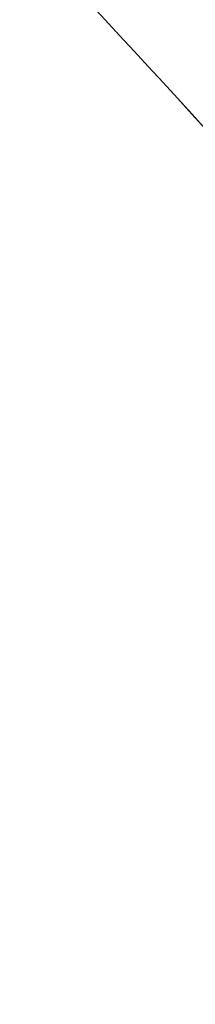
# Model space of a CAD drawing. Header units: millimetres. Extents: x -657 to 864, y -831 to 851.
# Tile 206 of 256: x -277.49635 to -277.48783, y -123.62879 to -123.58084. Entities that reach past the tile are written whole.
import ezdxf

# ---------------------------------------------------------------- set-up
doc = ezdxf.new("R2010")
doc.units = ezdxf.units.MM
doc.layers.add('Default', color=7, linetype='Continuous', true_color=0x000000)

msp = doc.modelspace()

# ---------------------------------------------------------------- linework, layer by layer
at = {"layer": 'Default'}
for points, degree in [([(-277.276274, -123.339965, -337.82873), (-277.420386, -123.484077, -337.604544), (-277.564498, -123.628189, -337.380359)], 2), ([(-277.504461, -123.568151, -335.985851), (-277.488803, -123.583816, -335.988965), (-277.474195, -123.60053, -335.992081), (-277.4608, -123.618112, -335.995197)], 3)]:
    msp.add_open_spline(points, degree=degree, dxfattribs=at)
msp.add_open_spline([(-278.109722, -123.53932, -335.671118), (-278.084081, -123.513708, -335.676731), (-278.012243, -123.460243, -335.690431), (-277.871721, -123.418759, -335.712227), (-277.703549, -123.436697, -335.736514), (-277.560378, -123.510052, -335.758932), (-277.487589, -123.582942, -335.773255), (-277.4608, -123.618112, -335.779474)], degree=3, knots=[0, 0, 0, 0, 0.163907, 0.400665, 0.637424, 0.874182, 1.056297, 1.056297, 1.056297, 1.056297], dxfattribs=at)
msp.add_rational_spline([(-277.488312, -124.18551, -334.287617), (-277.777202, -124.448289, -334.287617), (-278.0809, -124.144591, -334.287617), (-278.397946, -123.827544, -334.287617), (-278.109722, -123.53932, -334.287617)], [0.982875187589, 0.715935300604, 1, 0.707106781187, 1], degree=2, knots=[1.618144, 1.618144, 1.618144, 3.141593, 3.141593, 4.712389, 4.712389, 4.712389], dxfattribs=at)

doc.saveas('drawing.dxf')
